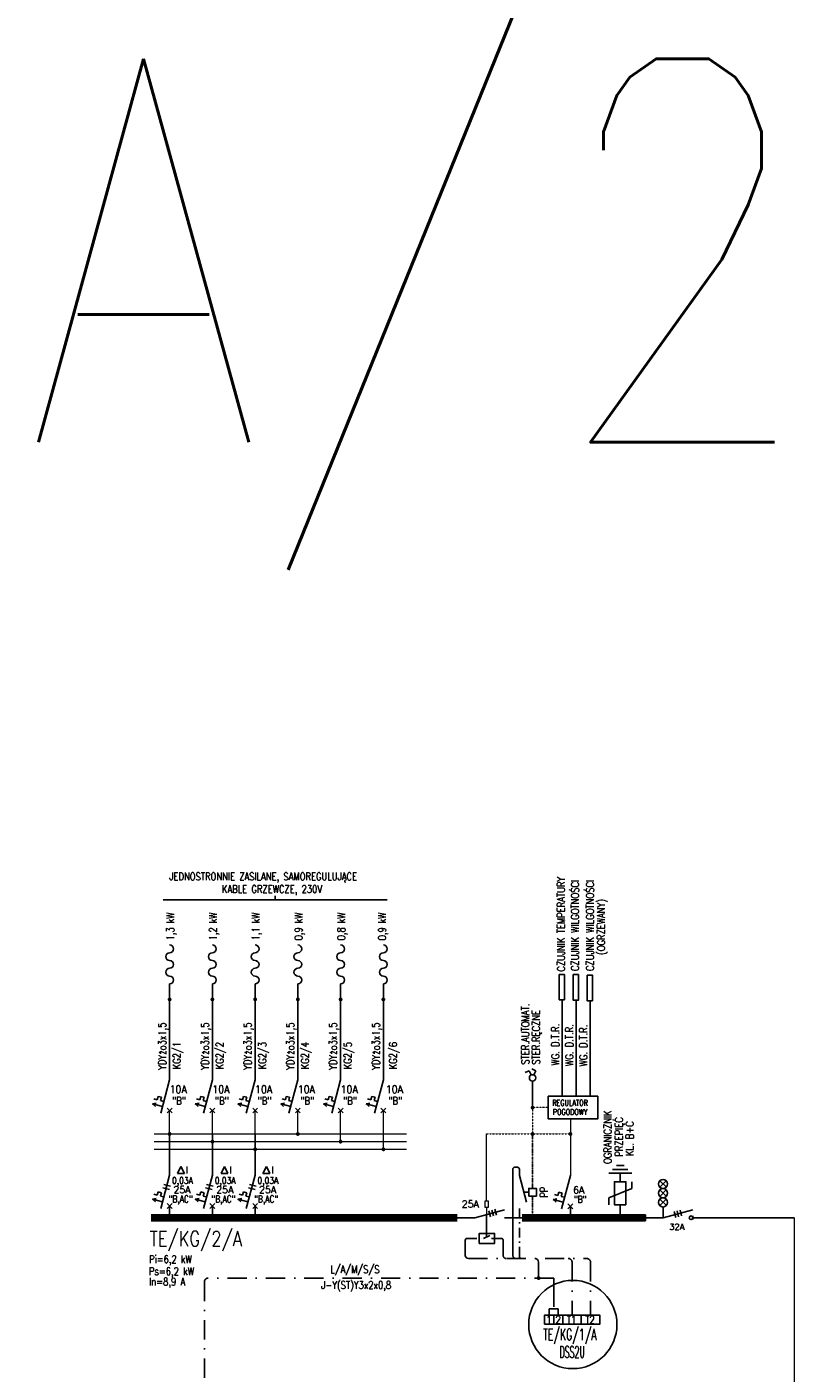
# Model space of a CAD drawing. Header units: inches. Extents: x -145354 to -97635, y 38777 to 78670.
# Tile 229 of 231: x -118101 to -116100, y 66202 to 69714. Entities that reach past the tile are written whole.
import ezdxf

# ---------------------------------------------------------------- set-up
doc = ezdxf.new("R2010")
doc.units = ezdxf.units.IN
doc.header["$MEASUREMENT"] = 0
for name, pattern in [('DASHDOTX2', [2, 1, -0.5, 0, -0.5]), ('DOT___DASHED', [0.335139, 0.176389, -0.088194, 0, -0.070556]), ('HIDDEN2', [0.1875, 0.125, -0.0625]), ('LT-SOLID', [0])]:
    doc.linetypes.add(name, pattern=pattern)
doc.layers.add('E-35', color=6, linetype='Continuous', lineweight=25)
for name, color, linetype in [('E135', 6, 'Continuous'), ('E25', 6, 'Continuous'), ('E35', 6, 'Continuous'), ('E50', 3, 'Continuous')]:
    doc.layers.add(name, color=color, linetype=linetype)
doc.styles.add('ROMANS', font='romans', dxfattribs={"width": 0.85})
doc.styles.add('SYM', font='ROMANS.SHX', dxfattribs={"width": 0.7})

msp = doc.modelspace()

# ---------------------------------------------------------------- linework, layer by layer
at = {"layer": 'E-35', "linetype": 'DOT___DASHED', "lineweight": 0, "ltscale": 0.7}
for p, q in [((-116741.08, 66894.67), (-116781.92, 66894.67)), ((-116781.92, 66894.67), (-116781.92, 66825.93)), ((-116901.68, 66825.93), (-116683.38, 66825.93))]:
    msp.add_line(p, q, dxfattribs=at)
at = {"layer": 'E-35', "linetype": 'DASHDOTX2', "ltscale": 0.5}
for p, q in [((-116781.92, 66825.93), (-116781.92, 66683.94)), ((-116781.92, 66663.94), (-116781.92, 66607.48))]:
    msp.add_line(p, q, dxfattribs=at)
at = {"layer": 'E-35', "linetype": 'DASHDOTX2', "ltscale": 25}
for p, q in [((-116816.28, 66506.2), (-116816.28, 66653.49)), ((-116952.36, 66553.53), (-116909.79, 66553.53)), ((-116863.65, 66553.53), (-116894.7, 66553.53))]:
    msp.add_line(p, q, dxfattribs=at)
at = {"layer": 'E-35', "ltscale": 25}
for p, q in [((-116766.14, 66450.19), (-116766.14, 66491.2)), ((-116738.82, 66353.68), (-116738.82, 66369.78)), ((-116738.82, 66369.78), (-116714.82, 66369.78)), ((-116714.82, 66353.68), (-116714.82, 66369.78))]:
    msp.add_line(p, q, dxfattribs=at)
at = {"layer": 'E-35', "const_width": 5}
msp.add_lwpolyline([(-116768.64, 66450.19, 1), (-116763.64, 66450.19, 1)], format="xyb", close=True, dxfattribs=at)
at = {"layer": 'E-35'}
msp.add_circle((-116676.97, 66328.87), 115.06, dxfattribs=at)
at = {"layer": 'E-35', "ltscale": 0.5}
msp.add_arc((-116949.36, 66509.2), 8, 180, 270, dxfattribs=at)
at = {"layer": 'E-35', "linetype": 'Continuous', "ltscale": 25}
msp.add_arc((-116776.14, 66491.2), 10, 0, 90, dxfattribs=at)
at = {"layer": 'E135'}
for p, q in [((-116790.68, 66991.07), (-116801.61, 66985.97)), ((-116785.44, 66979.83), (-116790.68, 66991.07)), ((-116784.09, 66996.17), (-116773.16, 66991.07)), ((-116778.4, 66979.83), (-116773.16, 66991.07)), ((-116804.64, 66673.94), (-116791.92, 66673.94))]:
    msp.add_line(p, q, dxfattribs=at)
msp.add_lwpolyline([(-116791.92, 66663.94), (-116771.92, 66663.94), (-116771.92, 66683.94), (-116791.92, 66683.94)], close=True, dxfattribs=at)
msp.add_circle((-116781.92, 66972.28), 8.33, dxfattribs=at)
at = {"layer": 'E25', "color": 6}
msp.add_lwpolyline([(-116741.08, 66924.23), (-116612.05, 66924.23), (-116612.05, 66865.11), (-116741.08, 66865.11)], close=True, dxfattribs=at)
at = {"layer": 'E35'}
for p, q in [((-117161.47, 67436.3), (-117745.57, 67436.3)), ((-117453.52, 67436.3), (-117453.52, 67447.25)), ((-117728.55, 67177), (-117728.55, 67217.56)), ((-117617.06, 67177), (-117617.06, 67217.56)), ((-117505.57, 67177), (-117505.57, 67217.56)), ((-117394.08, 67177), (-117394.08, 67217.56)), ((-117282.59, 67177), (-117282.59, 67217.56)), ((-117171.1, 67177), (-117171.1, 67217.56)), ((-117773.26, 66904.5), (-117763.41, 66906.52)), ((-117773.26, 66904.5), (-117765.74, 66897.82)), ((-117747.18, 66897.51), (-117773.26, 66904.5)), ((-117773.26, 66904.5), (-117765.74, 66897.82)), ((-117769.77, 66917.54), (-117761.08, 66915.21)), ((-117761.08, 66915.21), (-117758.75, 66923.9)), ((-117758.75, 66923.9), (-117750.05, 66921.57)), ((-117750.05, 66921.57), (-117752.38, 66912.88)), ((-117752.38, 66912.88), (-117743.69, 66910.55)), ((-117734.91, 66893.44), (-117722.19, 66880.71)), ((-117734.91, 66880.71), (-117722.19, 66893.44)), ((-117661.78, 66904.5), (-117651.92, 66906.52)), ((-117661.78, 66904.5), (-117654.25, 66897.82)), ((-117635.7, 66897.51), (-117661.78, 66904.5)), ((-117661.78, 66904.5), (-117654.25, 66897.82)), ((-117658.28, 66917.54), (-117649.59, 66915.21)), ((-117649.59, 66915.21), (-117647.26, 66923.9)), ((-117647.26, 66923.9), (-117638.57, 66921.57)), ((-117638.57, 66921.57), (-117640.89, 66912.88)), ((-117640.89, 66912.88), (-117632.2, 66910.55)), ((-117623.42, 66893.44), (-117610.7, 66880.71)), ((-117623.42, 66880.71), (-117610.7, 66893.44)), ((-117550.29, 66904.5), (-117540.43, 66906.52)), ((-117550.29, 66904.5), (-117542.76, 66897.82)), ((-117524.21, 66897.51), (-117550.29, 66904.5)), ((-117550.29, 66904.5), (-117542.76, 66897.82)), ((-117546.79, 66917.54), (-117538.1, 66915.21)), ((-117538.1, 66915.21), (-117535.77, 66923.9)), ((-117535.77, 66923.9), (-117527.08, 66921.57)), ((-117527.08, 66921.57), (-117529.41, 66912.88)), ((-117529.41, 66912.88), (-117520.71, 66910.55)), ((-117511.94, 66893.44), (-117499.21, 66880.71)), ((-117511.94, 66880.71), (-117499.21, 66893.44)), ((-117438.8, 66904.5), (-117428.94, 66906.52)), ((-117438.8, 66904.5), (-117431.27, 66897.82)), ((-117412.72, 66897.51), (-117438.8, 66904.5)), ((-117438.8, 66904.5), (-117431.27, 66897.82)), ((-117435.3, 66917.54), (-117426.61, 66915.21)), ((-117426.61, 66915.21), (-117424.28, 66923.9)), ((-117424.28, 66923.9), (-117415.59, 66921.57)), ((-117415.59, 66921.57), (-117417.92, 66912.88)), ((-117417.92, 66912.88), (-117409.22, 66910.55)), ((-117400.45, 66893.44), (-117387.72, 66880.71)), ((-117400.45, 66880.71), (-117387.72, 66893.44)), ((-117327.31, 66904.5), (-117317.45, 66906.52)), ((-117327.31, 66904.5), (-117319.78, 66897.82)), ((-117301.23, 66897.51), (-117327.31, 66904.5)), ((-117327.31, 66904.5), (-117319.78, 66897.82)), ((-117323.81, 66917.54), (-117315.12, 66915.21)), ((-117315.12, 66915.21), (-117312.79, 66923.9)), ((-117312.79, 66923.9), (-117304.1, 66921.57)), ((-117304.1, 66921.57), (-117306.43, 66912.88)), ((-117306.43, 66912.88), (-117297.73, 66910.55)), ((-117288.96, 66893.44), (-117276.23, 66880.71)), ((-117288.96, 66880.71), (-117276.23, 66893.44)), ((-117215.82, 66904.5), (-117205.96, 66906.52)), ((-117215.82, 66904.5), (-117208.29, 66897.82)), ((-117189.74, 66897.51), (-117215.82, 66904.5)), ((-117215.82, 66904.5), (-117208.29, 66897.82)), ((-117212.32, 66917.54), (-117203.63, 66915.21)), ((-117203.63, 66915.21), (-117201.3, 66923.9)), ((-117201.3, 66923.9), (-117192.61, 66921.57)), ((-117192.61, 66921.57), (-117194.94, 66912.88)), ((-117194.94, 66912.88), (-117186.24, 66910.55)), ((-117177.47, 66893.44), (-117164.74, 66880.71)), ((-117177.47, 66880.71), (-117164.74, 66893.44)), ((-117728.55, 66718.23), (-117728.55, 66825.93)), ((-117617.06, 66718.23), (-117617.06, 66825.93)), ((-117505.57, 66718.23), (-117505.57, 66825.93)), ((-117699.17, 66741.13), (-117708.17, 66723.13)), ((-117708.17, 66723.13), (-117690.17, 66723.13)), ((-117690.17, 66723.13), (-117699.17, 66741.13)), ((-117585.55, 66741.13), (-117594.55, 66723.13)), ((-117594.55, 66723.13), (-117576.55, 66723.13)), ((-117576.55, 66723.13), (-117585.55, 66741.13)), ((-117476.19, 66741.13), (-117485.19, 66723.13)), ((-117485.19, 66723.13), (-117467.19, 66723.13)), ((-117467.19, 66723.13), (-117476.19, 66741.13)), ((-116833.5, 66734.05), (-116833.5, 66509.2)), ((-116828.5, 66739.05), (-116821.28, 66739.05)), ((-116816.28, 66717.41), (-116816.28, 66734.05)), ((-116583.26, 66723.48), (-116523.26, 66723.48)), ((-116573.18, 66733.48), (-116533.18, 66733.48)), ((-116563.18, 66743.48), (-116543.18, 66743.48)), ((-116553.26, 66701.27), (-116553.26, 66723.48)), ((-117746.19, 66685.79), (-117728.8, 66681.13)), ((-117743.48, 66694.48), (-117726.09, 66689.82)), ((-117634.7, 66685.79), (-117617.31, 66681.13)), ((-117631.99, 66694.48), (-117614.6, 66689.82)), ((-117523.21, 66685.79), (-117505.82, 66681.13)), ((-117520.5, 66694.48), (-117503.12, 66689.82)), ((-116583.34, 66659.07), (-116523.18, 66683.48)), ((-116523.18, 66701.27), (-116523.18, 66683.48)), ((-116450.21, 66703.83), (-116432.98, 66687.13)), ((-116450.08, 66686.99), (-116433.11, 66703.97)), ((-117773.26, 66655.67), (-117763.41, 66657.69)), ((-117747.18, 66648.69), (-117773.26, 66655.67)), ((-117773.26, 66655.67), (-117765.74, 66649)), ((-117769.77, 66668.71), (-117761.08, 66666.39)), ((-117761.08, 66666.39), (-117758.75, 66675.08)), ((-117758.75, 66675.08), (-117750.05, 66672.75)), ((-117750.05, 66672.75), (-117752.38, 66664.06)), ((-117752.38, 66664.06), (-117743.69, 66661.73)), ((-117661.78, 66655.67), (-117651.92, 66657.69)), ((-117635.7, 66648.69), (-117661.78, 66655.67)), ((-117661.78, 66655.67), (-117654.25, 66649)), ((-117658.28, 66668.71), (-117649.59, 66666.39)), ((-117649.59, 66666.39), (-117647.26, 66675.08)), ((-117647.26, 66675.08), (-117638.57, 66672.75)), ((-117638.57, 66672.75), (-117640.89, 66664.06)), ((-117640.89, 66664.06), (-117632.2, 66661.73)), ((-117550.29, 66655.67), (-117540.43, 66657.69)), ((-117524.21, 66648.69), (-117550.29, 66655.67)), ((-117550.29, 66655.67), (-117542.76, 66649)), ((-117546.79, 66668.71), (-117538.1, 66666.39)), ((-117538.1, 66666.39), (-117535.77, 66675.08)), ((-117535.77, 66675.08), (-117527.08, 66672.75)), ((-117527.08, 66672.75), (-117529.41, 66664.06)), ((-117529.41, 66664.06), (-117520.71, 66661.73)), ((-116728.1, 66654.85), (-116718.24, 66656.87)), ((-116702.02, 66647.86), (-116728.1, 66654.85)), ((-116728.1, 66654.85), (-116720.57, 66648.18)), ((-116724.6, 66667.89), (-116715.91, 66665.56)), ((-116715.91, 66665.56), (-116713.58, 66674.26)), ((-116713.58, 66674.26), (-116704.89, 66671.93)), ((-116704.89, 66671.93), (-116707.22, 66663.23)), ((-116707.22, 66663.23), (-116698.52, 66660.9)), ((-116583.34, 66641.27), (-116583.34, 66659.07)), ((-116450.21, 66679.83), (-116432.98, 66663.13)), ((-116450.21, 66655.83), (-116432.98, 66639.13)), ((-116450.08, 66662.99), (-116433.11, 66679.97)), ((-116450.08, 66638.99), (-116433.11, 66655.97)), ((-117746.47, 66615.48), (-117746.47, 66599.48)), ((-117734.91, 66631.88), (-117722.19, 66644.61)), ((-117734.91, 66644.61), (-117722.19, 66631.88)), ((-117728.55, 66615.48), (-117728.55, 66638.25)), ((-117623.42, 66631.88), (-117610.7, 66644.61)), ((-117623.42, 66644.61), (-117610.7, 66631.88)), ((-117617.06, 66615.48), (-117617.06, 66638.25)), ((-116978.33, 66615.48), (-117614.28, 66615.48)), ((-117511.94, 66631.88), (-117499.21, 66644.61)), ((-117511.94, 66644.61), (-117499.21, 66631.88)), ((-117505.57, 66615.48), (-117505.57, 66638.25)), ((-116901.68, 66615.76), (-116901.68, 66557.47)), ((-116896.02, 66625.56), (-116891.88, 66610.11)), ((-116888.3, 66627.63), (-116884.16, 66612.18)), ((-116880.57, 66629.7), (-116876.43, 66614.25)), ((-116487.2, 66615.48), (-116809.13, 66615.48)), ((-116689.75, 66631.06), (-116677.02, 66643.79)), ((-116689.75, 66643.79), (-116677.02, 66631.06)), ((-116683.38, 66615.48), (-116683.38, 66637.42)), ((-116553.26, 66615.48), (-116553.26, 66641.27)), ((-116441.59, 66607.48), (-116441.59, 66635.48)), ((-116412.75, 66623.49), (-116408.61, 66608.03)), ((-116405.03, 66625.56), (-116400.89, 66610.11)), ((-116397.3, 66627.63), (-116393.16, 66612.18)), ((-116363.87, 66602.68), (-116363.87, 66612.28)), ((-117614.28, 66599.48), (-116978.33, 66599.48)), ((-116809.13, 66599.48), (-116487.2, 66599.48)), ((-116957.36, 66548.53), (-116957.36, 66509.2)), ((-116858.65, 66548.53), (-116858.65, 66509.2))]:
    msp.add_line(p, q, dxfattribs=at)
at = {"layer": 'E35', "color": 3}
for p, q in [((-117728.55, 66967.06), (-117751.84, 66880.12)), ((-117617.06, 66967.06), (-117640.35, 66880.12)), ((-117505.57, 66967.06), (-117528.86, 66880.12)), ((-117394.08, 66967.06), (-117417.38, 66880.12)), ((-117282.59, 66967.06), (-117305.89, 66880.12)), ((-117171.1, 66967.06), (-117194.4, 66880.12)), ((-117728.55, 66718.23), (-117751.84, 66631.3)), ((-117617.06, 66718.23), (-117640.35, 66631.3)), ((-117505.57, 66718.23), (-117528.86, 66631.3)), ((-116816.28, 66717.41), (-116797.65, 66647.86)), ((-116683.38, 66717.41), (-116706.68, 66630.48)), ((-116932.59, 66607.48), (-116855.32, 66628.19)), ((-116441.59, 66607.48), (-116364.32, 66628.19))]:
    msp.add_line(p, q, dxfattribs=at)
at = {"layer": 'E35', "linetype": 'Continuous', "lineweight": 0}
for p, q in [((-117768.97, 66825.93), (-117110.51, 66825.93)), ((-116901.68, 66651.13), (-116901.68, 66825.93)), ((-117768.97, 66805.93), (-117110.51, 66805.93)), ((-117768.97, 66785.93), (-117110.51, 66785.93)), ((-116901.68, 66635.13), (-116901.68, 66615.76))]:
    msp.add_line(p, q, dxfattribs=at)
at = {"layer": 'E35', "ltscale": 0.25}
msp.add_line((-116487.2, 66615.48), (-116487.2, 66599.48), dxfattribs=at)
at = {"layer": 'E35', "ltscale": 60}
msp.add_line((-116909.57, 66553.53), (-116893.57, 66561.53), dxfattribs=at)
at = {"layer": 'E35'}
for points in [[(-116712.39, 67241.94), (-116698.75, 67241.94), (-116698.75, 67176.05), (-116712.39, 67176.05)], [(-116676.01, 67241.64), (-116662.37, 67241.64), (-116662.37, 67174.84), (-116676.01, 67174.84)], [(-116639.63, 67240.43), (-116625.99, 67240.43), (-116625.99, 67173.63), (-116639.63, 67173.63)], [(-116538.26, 66641.27), (-116568.26, 66641.27), (-116568.26, 66701.27), (-116538.26, 66701.27)], [(-116750.81, 66329.68), (-116726.81, 66329.68), (-116726.81, 66353.68), (-116750.81, 66353.68)], [(-116726.81, 66329.68), (-116702.81, 66329.68), (-116702.81, 66353.68), (-116726.81, 66353.68)], [(-116702.81, 66329.68), (-116654.81, 66329.68), (-116654.81, 66353.68), (-116702.81, 66353.68)], [(-116654.81, 66329.68), (-116606.81, 66329.68), (-116606.81, 66353.68), (-116654.81, 66353.68)]]:
    msp.add_lwpolyline(points, close=True, dxfattribs=at)
at = {"layer": 'E35', "ltscale": 60, "const_width": 5}
for points in [[(-117731.05, 67177, 1), (-117726.05, 67177, 1)], [(-117619.56, 67177, 1), (-117614.56, 67177, 1)], [(-117508.07, 67177, 1), (-117503.07, 67177, 1)], [(-117396.58, 67177, 1), (-117391.58, 67177, 1)], [(-117285.09, 67177, 1), (-117280.09, 67177, 1)], [(-117173.6, 67177, 1), (-117168.6, 67177, 1)]]:
    msp.add_lwpolyline(points, format="xyb", close=True, dxfattribs=at)
at = {"layer": 'E35', "linetype": 'Continuous', "lineweight": 0}
msp.add_lwpolyline([(-116896.82, 66635.13), (-116896.82, 66651.13), (-116906.55, 66651.13), (-116906.55, 66635.13)], close=True, dxfattribs=at)
at = {"layer": 'E35', "ltscale": 60}
msp.add_lwpolyline([(-116921.04, 66540.33), (-116921.04, 66566.68), (-116881.04, 66566.68), (-116881.04, 66540.33)], close=True, dxfattribs=at)
at = {"layer": 'E35'}
for centre, radius in [((-116441.59, 66695.48), 12), ((-116441.59, 66671.48), 12), ((-116441.59, 66647.48), 12), ((-116368.67, 66607.48), 4.8)]:
    msp.add_circle(centre, radius, dxfattribs=at)
for centre, radius, start, end in [((-117728.55, 67308.83), 10.14, 270, 90), ((-117617.06, 67308.83), 10.14, 270, 90), ((-117505.57, 67308.83), 10.14, 270, 90), ((-117394.08, 67308.83), 10.14, 270, 90), ((-117282.59, 67308.83), 10.14, 270, 90), ((-117171.1, 67308.83), 10.14, 270, 90), ((-117728.55, 67288.54), 10.14, 90, 270), ((-117617.06, 67288.54), 10.14, 90, 270), ((-117505.57, 67288.54), 10.14, 90, 270), ((-117394.08, 67288.54), 10.14, 90, 270), ((-117282.59, 67288.54), 10.14, 90, 270), ((-117171.1, 67288.54), 10.14, 90, 270), ((-117728.55, 67247.98), 10.14, 90, 270), ((-117728.55, 67268.26), 10.14, 270, 90), ((-117617.06, 67247.98), 10.14, 90, 270), ((-117617.06, 67268.26), 10.14, 270, 90), ((-117505.57, 67247.98), 10.14, 90, 270), ((-117505.57, 67268.26), 10.14, 270, 90), ((-117394.08, 67247.98), 10.14, 90, 270), ((-117394.08, 67268.26), 10.14, 270, 90), ((-117282.59, 67247.98), 10.14, 90, 270), ((-117282.59, 67268.26), 10.14, 270, 90), ((-117171.1, 67247.98), 10.14, 90, 270), ((-117171.1, 67268.26), 10.14, 270, 90), ((-117728.55, 67227.7), 10.14, 270, 90), ((-117617.06, 67227.7), 10.14, 270, 90), ((-117505.57, 67227.7), 10.14, 270, 90), ((-117394.08, 67227.7), 10.14, 270, 90), ((-117282.59, 67227.7), 10.14, 270, 90), ((-117171.1, 67227.7), 10.14, 270, 90), ((-116828.5, 66734.05), 5, 90, 180), ((-116821.28, 66734.05), 5, 0, 90), ((-116952.36, 66548.53), 5, 90, 180), ((-116863.65, 66548.53), 5, 0, 90)]:
    msp.add_arc(centre, radius, start, end, dxfattribs=at)
at = {"layer": 'E35', "ltscale": 25}
msp.add_arc((-116811.28, 66506.2), 5, 180, 270, dxfattribs=at)
at = {"layer": 'E50', "ltscale": 60}
for p, q in [((-117728.55, 66967.06), (-117728.55, 67177)), ((-117617.06, 66967.06), (-117617.06, 67177)), ((-117505.57, 66967.06), (-117505.57, 67177)), ((-117394.08, 66967.06), (-117394.08, 67177)), ((-117282.59, 66967.06), (-117282.59, 67177)), ((-117171.1, 66967.06), (-117171.1, 67177))]:
    msp.add_line(p, q, dxfattribs=at)
at = {"layer": 'E50'}
for p, q in [((-116704.65, 66924.23), (-116704.65, 67176.05)), ((-116668.27, 66924.23), (-116668.27, 67174.84)), ((-116631.89, 66924.23), (-116631.89, 67173.63))]:
    msp.add_line(p, q, dxfattribs=at)
at = {"layer": 'E50', "ltscale": 10}
msp.add_line((-116781.92, 66894.67), (-116781.92, 66963.95), dxfattribs=at)
at = {"layer": 'E50', "linetype": 'Continuous', "lineweight": 0}
for p, q in [((-117728.55, 66825.93), (-117728.55, 66887.07)), ((-117617.06, 66805.93), (-117617.06, 66887.07)), ((-117505.57, 66785.93), (-117505.57, 66887.07)), ((-117394.08, 66825.93), (-117394.08, 66887.07)), ((-117282.59, 66805.93), (-117282.59, 66887.07)), ((-117171.1, 66785.93), (-117171.1, 66887.07)), ((-116683.38, 66865.11), (-116683.38, 66717.41)), ((-116099.88, 66607.48), (-116099.88, 65109.51))]:
    msp.add_line(p, q, dxfattribs=at)
at = {"layer": 'E50', "linetype": 'LT-SOLID'}
for p, q in [((-116978.33, 66607.48), (-116932.59, 66607.48)), ((-116854.86, 66607.48), (-116809.13, 66607.48)), ((-116487.33, 66607.48), (-116441.59, 66607.48)), ((-116363.87, 66607.48), (-116099.88, 66607.48))]:
    msp.add_line(p, q, dxfattribs=at)
at = {"layer": 'E50', "color": 6, "linetype": 'DASHDOTX2', "ltscale": 50}
for p, q in [((-116949.36, 66501.2), (-116640.81, 66501.2)), ((-116678.81, 66491.2), (-116678.81, 66353.68)), ((-116630.81, 66491.2), (-116630.81, 66353.68)), ((-117637.88, 66440.19), (-117637.88, 63417.02)), ((-116726.82, 66450.19), (-117627.88, 66450.19))]:
    msp.add_line(p, q, dxfattribs=at)
at = {"layer": 'E50', "color": 6, "linetype": 'DASHDOTX2', "ltscale": 75}
msp.add_line((-116726.82, 66450.19), (-116726.82, 66369.78), dxfattribs=at)
at = {"layer": 'E50', "const_width": 5}
for points in [[(-116784.42, 66894.67, 1), (-116779.42, 66894.67, 1)], [(-116784.42, 66825.93, 1), (-116779.42, 66825.93, 1)], [(-116685.88, 66825.93, 1), (-116680.88, 66825.93, 1)]]:
    msp.add_lwpolyline(points, format="xyb", close=True, dxfattribs=at)
at = {"layer": 'E50', "linetype": 'Continuous', "const_width": 5}
for points in [[(-117731.05, 66825.93, 1), (-117726.05, 66825.93, 1)], [(-117396.58, 66825.93, 1), (-117391.58, 66825.93, 1)], [(-117619.56, 66805.93, 1), (-117614.56, 66805.93, 1)], [(-117508.07, 66785.93, 1), (-117503.07, 66785.93, 1)], [(-117285.09, 66805.93, 1), (-117280.09, 66805.93, 1)], [(-117173.6, 66785.93, 1), (-117168.6, 66785.93, 1)]]:
    msp.add_lwpolyline(points, format="xyb", close=True, dxfattribs=at)
at = {"layer": 'E50', "linetype": 'Continuous', "const_width": 20}
for points in [[(-117776.76, 66607.48), (-116978.33, 66607.48)], [(-116809.13, 66607.48), (-116487.33, 66607.48)]]:
    msp.add_lwpolyline(points, dxfattribs=at)
at = {"layer": 'E50', "color": 6, "linetype": 'DASHDOTX2', "ltscale": 50}
for centre, radius, start, end in [((-116850.65, 66509.2), 8, 180, 270), ((-116825.5, 66509.2), 8, 180, 270), ((-116688.81, 66491.2), 10, 0, 90), ((-116640.81, 66491.2), 10, 0, 90), ((-117627.88, 66440.19), 10, 90, 180)]:
    msp.add_arc(centre, radius, start, end, dxfattribs=at)

# ---------------------------------------------------------------- texts
at = {"layer": 'E35', "color": 3, "style": 'ROMANS', "width": 0.8}
msp.add_text('A/2', height=1000, dxfattribs=at).set_placement((-118105.12, 68630.47))
at = {"layer": 'E35', "style": 'ROMANS'}
for s, height, width, p in [('JEDNOSTRONNIE ZASILANE, SAMOREGULUJĄCE', 20, 0.8, (-117729.45, 67487.61)), ('KABLE GRZEWCZE, 230V', 20, 0.8, (-117592.19, 67454.71)), ('10A', 20, 0.9, (-117728.73, 66932.64)), ('10A', 20, 0.9, (-117617.24, 66932.64)), ('10A', 20, 0.9, (-117505.75, 66932.64)), ('10A', 20, 0.9, (-117394.27, 66932.64)), ('10A', 20, 0.9, (-117282.78, 66932.64)), ('10A', 20, 0.9, (-117164.68, 66932.64)), ('"B"', 20, 0.8, (-117722.22, 66902.5)), ('"B"', 20, 0.8, (-117610.73, 66902.5)), ('"B"', 20, 0.8, (-117499.24, 66902.5)), ('"B"', 20, 0.8, (-117387.75, 66902.5)), ('"B"', 20, 0.8, (-117276.26, 66902.5)), ('"B"', 20, 0.8, (-117158.17, 66902.5)), ('REGULATOR', 15, 0.7, (-116730.57, 66899.81)), ('POGODOWY', 15, 0.7, (-116729.06, 66875.86)), ('0,03A', 18, 0.8, (-117722.37, 66695.63)), ('0,03A', 18, 0.8, (-117610.88, 66695.63)), ('0,03A', 18, 0.8, (-117499.39, 66695.63)), ('"B,AC"', 18, 0.8, (-117731.29, 66647.22)), ('"B,AC"', 18, 0.8, (-117619.8, 66647.22)), ('"B,AC"', 18, 0.8, (-117508.31, 66647.22)), ('"B"', 18, 0.8, (-116674.07, 66646.4)), ('Pi=6,2 kW', 20, 0.8, (-117782.11, 66489.37)), ('Ps=6,2 kW', 20, 0.8, (-117782.56, 66457.88)), ('L/A/M/S/S', 20, 0.8, (-117309.48, 66463.04)), ('In=8,9 A', 20, 0.8, (-117781.9, 66430.89)), ('J-Y(ST)Y3x2x0,8', 20, 0.8, (-117333.23, 66421.93)), ('1', 20, 0.8, (-116746.08, 66331.55)), ('2', 20, 0.8, (-116722.08, 66331.55)), ('T1', 20, 0.8, (-116692.55, 66331.55)), ('T2', 20, 0.8, (-116644.55, 66331.55))]:
    msp.add_text(s, height=height, dxfattribs=dict(at, width=width)).set_placement(p)
at = {"layer": 'E35', "style": 'ROMANS', "width": 0.8}
for s, p in [('CZUJNIK TEMPERATURY', (-116697.36, 67249.49)), ('CZUJNIK WILGOTNOŚCI', (-116660.98, 67251.01)), ('CZUJNIK WILGOTNOŚCI', (-116622.12, 67251.01)), ('(OGRZEWANY)', (-116593.05, 67293.14)), ('1,3 kW', (-117716.86, 67330.86)), ('1,2 kW', (-117605.37, 67330.86)), ('1,1 kW', (-117493.88, 67330.86)), ('0,9 kW', (-117382.39, 67330.86)), ('0,8 kW', (-117270.9, 67330.86)), ('0,9 kW', (-117164.23, 67330.86)), ('STER.AUTOMAT.', (-116790.77, 67007.06)), ('STER.RĘCZNE', (-116762.73, 67007.06)), ('YDYżo3x1,5', (-117737.89, 66993.5)), ('YDYżo3x1,5', (-117626.41, 66993.5)), ('YDYżo3x1,5', (-117515.09, 66993.5)), ('YDYżo3x1,5', (-117403.43, 66993.5)), ('YDYżo3x1,5', (-117292.11, 66993.5)), ('YDYżo3x1,5', (-117180.62, 66993.5)), ('WG. D.T.R.', (-116712.56, 67004.63)), ('WG. D.T.R.', (-116676.18, 67003.42)), ('WG. D.T.R.', (-116639.8, 67002.21)), ('KG2/1', (-117699.81, 66994.71)), ('KG2/2', (-117588.32, 66994.71)), ('KG2/3', (-117476.83, 66994.71)), ('KG2/4', (-117365.34, 66994.71)), ('KG2/5', (-117253.86, 66994.71)), ('KG2/6', (-117135.76, 66994.71)), ('PP', (-116742.13, 66659.78))]:
    msp.add_text(s, height=20, rotation=90, dxfattribs=at).set_placement(p)
at = {"layer": 'E35', "linetype": 'HIDDEN2', "style": 'ROMANS', "width": 0.8}
for s, p in [('OGRANICZNIK', (-116576.38, 66747.82)), ('PRZEPIĘĆ', (-116546.54, 66766.98)), ('KL. B+C', (-116518.66, 66768.66))]:
    msp.add_text(s, height=20, rotation=90, dxfattribs=at).set_placement(p)
at = {"layer": 'E35', "style": 'ROMANS'}
for s, height, p in [('I', 18, (-117686.68, 66723.13)), ('I', 18, (-117573.07, 66723.13)), ('I', 18, (-117463.71, 66723.13)), ('25A', 18, (-117718.54, 66671.86)), ('25A', 18, (-117607.05, 66671.86)), ('25A', 18, (-117495.56, 66671.86)), ('6A', 18, (-116676.29, 66671.04)), ('25A', 18, (-116966.69, 66634.1)), ('32A', 16, (-116425.67, 66575.81))]:
    msp.add_text(s, height=height, dxfattribs=at).set_placement(p)
at = {"layer": 'E35', "color": 7, "style": 'ROMANS'}
for s, width, p in [('TE/KG/1/A', 0.6, (-116754.58, 66288.03)), ('DSS2U', 0.5, (-116711.75, 66242.28))]:
    msp.add_text(s, height=30, dxfattribs=dict(at, width=width)).set_placement(p)
at = {"layer": 'E50', "style": 'SYM', "width": 0.8}
msp.add_text('TE/KG/2/A', height=38.8, dxfattribs=at).set_placement((-117780.76, 66533.42))

doc.saveas('drawing.dxf')
